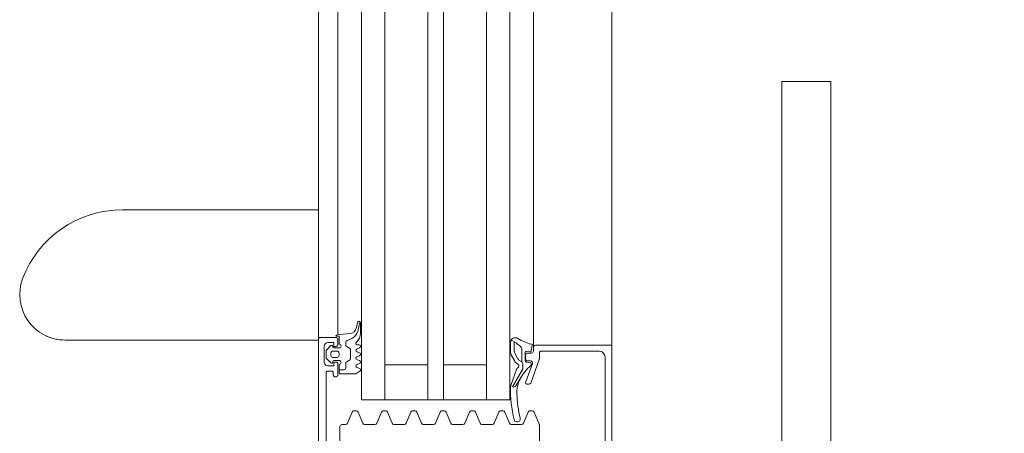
# Model space of a CAD drawing. Header units: centimetres. Extents: x -1737 to 22393, y -8842 to 3838.
# Tile 141 of 167: x 521 to 546, y 2946 to 2956. Entities that reach past the tile are written whole.
import ezdxf

# ---------------------------------------------------------------- set-up
doc = ezdxf.new("R2010")
doc.units = ezdxf.units.CM
doc.linetypes.add('Dash', pattern=[60, 30, -30])
for name, color, linetype, lineweight in [('A-DETL-GENF', 92, 'Continuous', 9), ('A-DOOR', 31, 'Continuous', 13), ('A-DOOR-HDLN', 31, 'Continuous', 13)]:
    doc.layers.add(name, color=color, linetype=linetype, lineweight=lineweight)

# ---------------------------------------------------------------- blocks, each defined once
blk = doc.blocks.new('Schueco_FWS_ADS-75-SimplySmart_inw_Family-02 - FWS SI insert unit 90-2508000-3_piętro I __3_90 m_ - stan projektowany')
at = {"layer": 'A-DETL-GENF'}
for p, q in [((-76.25, 6.6), (76.25, 6.6)), ((6.9, 4.6), (-59.83, 4.6)), ((-55.25, 4), (6.9, 4)), ((-55.25, 3.4), (6.9, 3.4)), ((-55.25, 2.3), (6.9, 2.3)), ((-55.25, 1.9), (6.9, 1.9)), ((-55.25, 0.8), (6.9, 0.8)), ((-55.25, 0.2), (6.9, 0.2)), ((-55.25, -0.4), (6.9, -0.4)), ((75.35, -0.9), (-75.35, -0.9))]:
    blk.add_line(p, q, dxfattribs=at)
at = {"layer": 'A-DOOR'}
for p, q in [((3.693, 12.2), (3.693, 10.95)), ((4.484, 12.2), (16.65, 12.2)), ((16.65, 10.95), (4.484, 10.95)), ((10.6, 6.6), (5.1, 6.6)), ((10.75, 6.43), (13.06, 6.43)), ((10.6, 4.8), (10.6, 6.28)), ((10.5, 4.6), (5.1, 4.6)), ((10.596, 4.542), (10.457, 4.569)), ((10.5, 4.6), (10.6, 4.6)), ((10.801, 4.75), (10.65, 4.75)), ((10.65, 4.55), (10.65, 4.45)), ((11.417, 4.529), (10.818, 4.747)), ((10.917, 4.573), (11.383, 4.403)), ((10.949, 4.54), (10.922, 4.54)), ((12.13, 4.502), (12.13, 4.578)), ((12.471, 4.746), (12.161, 4.618)), ((13.37, 4.75), (12.49, 4.75)), ((10.609, 4.419), (10.62, 4.509)), ((10.85, 4.385), (10.639, 4.385)), ((10.7, 4.4), (10.8, 4.4)), ((10.85, 4.45), (10.85, 4.526)), ((10.892, 4.514), (10.879, 4.411)), ((10.94, 4.329), (11.038, 4.329)), ((11.088, 4.315), (11.517, 4.063)), ((11.486, 4.153), (11.247, 4.297)), ((11.45, 4.45), (11.45, 4.482)), ((12.161, 4.462), (12.449, 4.343)), ((12.48, 4.297), (12.48, 4.033)), ((10.39, 4.161), (10.316, 4.031)), ((10.36, 4.108), (10.584, 4.108)), ((10.666, 4.129), (10.784, 4.193)), ((10.694, 4.03), (10.861, 4.121)), ((10.9, 4.155), (10.94, 4.21)), ((11.07, 4.163), (11.484, 4.021)), ((10.372, 4.015), (10.637, 4.015)), ((12.13, 3.752), (12.13, 3.828)), ((12.449, 3.987), (12.161, 3.868)), ((12.161, 3.712), (12.449, 3.593)), ((12.48, 3.547), (12.48, 3.283)), ((5.1, 3.4), (11.85, 3.4)), ((12.13, 3.002), (12.13, 3.078)), ((12.449, 3.237), (12.161, 3.118)), ((12.161, 2.962), (12.449, 2.843)), ((12.48, 2.797), (12.48, 2.533)), ((12.13, 2.252), (12.13, 2.328)), ((12.449, 2.487), (12.161, 2.368)), ((12.161, 2.212), (12.449, 2.093)), ((12.48, 2.047), (12.48, 1.783)), ((12.13, 1.502), (12.13, 1.578)), ((12.449, 1.737), (12.161, 1.618)), ((12.161, 1.462), (12.449, 1.343)), ((12.48, 1.297), (12.48, 1.033)), ((5.1, 0.8), (11.85, 0.8)), ((12.13, 0.752), (12.13, 0.828)), ((12.449, 0.987), (12.161, 0.868)), ((12.161, 0.712), (12.449, 0.593)), ((12.48, 0.547), (12.48, 0.283)), ((9.876, 0.158), (9.849, 0.172)), ((9.866, 0.101), (9.992, 0.076)), ((10.141, 0.18), (9.874, 0.18)), ((10.44, 0.14), (10.44, 0.1)), ((10.541, 0.09), (10.519, 0.15)), ((10.641, 0.15), (10.619, 0.09)), ((10.741, 0.09), (10.719, 0.15)), ((10.841, 0.15), (10.819, 0.09)), ((10.941, 0.09), (10.919, 0.15)), ((11.041, 0.15), (11.019, 0.09)), ((12.13, 0.002), (12.13, 0.078)), ((12.449, 0.237), (12.161, 0.118)), ((10.153, -0.103), (10.18, -0.41)), ((10.439, -0.2), (10.374, -0.2)), ((10.523, -0.105), (10.482, -0.175)), ((10.79, -0.08), (10.566, -0.08)), ((10.873, -0.175), (10.833, -0.105)), ((11.028, -0.2), (10.917, -0.2)), ((11.078, -0.37), (11.078, -0.25)), ((12.161, -0.038), (12.449, -0.157)), ((12.48, -0.203), (12.48, -0.3)), ((10.178, -0.4), (5.1, -0.4)), ((10.25, -0.45), (10.25, -0.85)), ((10.43, -0.4), (10.3, -0.4)), ((10.52, -0.37), (10.52, -0.5)), ((10.6, -0.53), (10.6, -0.42)), ((10.65, -0.37), (10.71, -0.37)), ((10.76, -0.42), (10.76, -0.53)), ((10.84, -0.5), (10.84, -0.37)), ((11.21, -0.4), (10.93, -0.4)), ((10.94, -0.37), (11.15, -0.37)), ((11.26, -0.47), (11.26, -0.45)), ((12.53, -0.35), (12.93, -0.35)), ((10.459, -0.581), (10.563, -0.685)), ((10.49, -0.53), (10.48, -0.53)), ((10.88, -0.75), (10.48, -0.75)), ((10.598, -0.7), (10.762, -0.7)), ((10.71, -0.58), (10.65, -0.58)), ((10.797, -0.685), (10.901, -0.581)), ((10.88, -0.53), (10.87, -0.53)), ((11.11, -0.65), (11.11, -0.57)), ((11.16, -0.52), (11.21, -0.52)), ((13.16, -0.7), (11.16, -0.7)), ((10.3, -0.9), (5.1, -0.9)), ((6.983, -0.9), (6.983, -5.916)), ((10.3, -0.9), (18.9, -0.9)), ((10.317, -7.373), (10.317, -0.9))]:
    blk.add_line(p, q, dxfattribs=at)
at = {"layer": 'A-DOOR', "flags": 128}
for points in [[(3.709, 12.2), (3.693, 12.2), (3.709, 12.2), (3.753, 12.2), (3.827, 12.2), (3.925, 12.2), (4.045, 12.2), (4.181, 12.2), (4.33, 12.2), (4.484, 12.2)], [(4.484, 10.95), (4.33, 10.95), (4.181, 10.95), (4.045, 10.95), (3.925, 10.95), (3.827, 10.95), (3.753, 10.95), (3.709, 10.95), (3.693, 10.95), (3.709, 10.95)], [(13.3, 6.48), (13.4, 6.48), (13.4, 6.6), (10.45, 6.6), (10.45, 4.65)], [(10.839, 4.241), (10.877, 4.303), (10.541, 4.303)], [(5.1, 4), (11.85, 4), (11.85, 0.2), (5.1, 0.2)], [(10.95, 3.4), (10.95, 2.3), (11.85, 2.3), (5.1, 2.3)], [(10.95, 0.8), (10.95, 1.9), (11.85, 1.9), (5.1, 1.9)], [(11.18, -0.34), (11.18, 0.06), (11.115, 0.16)], [(10.22, -0.45), (10.22, -0.37), (10.42, -0.37)], [(10.38, -0.65), (10.38, -0.5), (10.48, -0.5), (10.48, -0.45)], [(10.88, -0.45), (10.88, -0.5), (10.98, -0.5), (10.98, -0.65)]]:
    blk.add_lwpolyline(points, dxfattribs=at)
at = {"layer": 'A-DOOR'}
for centre, radius, start, end in [((10.75, 6.28), 0.15, 90, 180), ((10.65, 4.8), 0.05, 180, 270), ((9.49, 4.734), 0.95, 325.949, 348.5732), ((10.451, 4.54), 0.03, 77.6435, 168.5732), ((10.5, 4.65), 0.05, 180, 270), ((10.591, 4.513), 0.03, 351.882, 79.0059), ((10.6, 4.55), 0.05, 0, 90), ((10.801, 4.7), 0.05, 70, 90), ((10.9, 4.526), 0.05, 70, 180), ((10.922, 4.51), 0.03, 90, 172.9436), ((10.949, 4.51), 0.03, 40.8482, 90), ((12.18, 4.572), 0.05, 112.5, 172.8548), ((12.49, 4.7), 0.05, 90, 112.5), ((10.541, 4.243), 0.06, 90, 146.6979), ((10.639, 4.415), 0.03, 172.7923, 270), ((10.7, 4.45), 0.05, 180, 270), ((10.8, 4.45), 0.05, 270, 0), ((10.85, 4.415), 0.03, 270, 352.9436), ((10.934, 4.253), 0.0764, 85.7355, 150.0671), ((11.841, 5.282), 1.15, 220.8482, 242.8303), ((11.038, 4.229), 0.1, 59.6164, 90), ((11.4, 4.45), 0.05, 250, 0), ((11.4, 4.482), 0.05, 0, 70), ((12.18, 4.508), 0.05, 187.1452, 247.5), ((12.43, 4.297), 0.05, 0, 67.5), ((10.377, 4.135), 0.12, 145.949, 268.0077), ((10.425, 4.141), 0.04, 134.9639, 150.3746), ((9.113, 5.398), 1.777, 316.2734, 320.8645), ((10.584, 4.278), 0.17, 269.9272, 298.5366), ((10.637, 4.135), 0.12, 269.9961, 298.6334), ((10.703, 4.342), 0.17, 298.5366, 323.5366), ((10.803, 4.226), 0.12, 298.6334, 323.6334), ((10.981, 4.18), 0.05, 26.9556, 143.6334), ((11.096, 4.239), 0.08, 206.9556, 250.9899), ((11.672, 4.975), 0.8, 243.6139, 271.5286), ((11.447, 4.089), 0.075, 339.9851, 58.8937), ((11.617, 7.009), 2.994, 267.8817, 284.2277), ((11.618, 7.009), 2.834, 271.5223, 284.2144), ((12.335, 4.184), 0.08, 283.4704, 105.301), ((12.43, 4.033), 0.05, 292.5, 0), ((11.51, 4.097), 0.08, 250.9899, 267.8894), ((12.18, 3.822), 0.05, 112.5, 172.8548), ((12.18, 3.758), 0.05, 187.1452, 247.5), ((12.43, 3.547), 0.05, 360, 67.5), ((12.43, 3.283), 0.05, 292.5, 0), ((12.18, 3.072), 0.05, 112.5, 172.8548), ((12.18, 3.008), 0.05, 187.1452, 247.5), ((12.43, 2.797), 0.05, 0, 67.5), ((12.43, 2.533), 0.05, 292.5, 0), ((12.18, 2.322), 0.05, 112.5, 172.8548), ((12.18, 2.258), 0.05, 187.1452, 247.5), ((12.43, 2.047), 0.05, 0, 67.5), ((12.43, 1.783), 0.05, 292.5, 360), ((12.18, 1.572), 0.05, 112.5, 172.8548), ((12.18, 1.508), 0.05, 187.1452, 247.5), ((12.43, 1.297), 0.05, 0, 67.5), ((12.43, 1.033), 0.05, 292.5, 360), ((12.18, 0.822), 0.05, 112.5, 172.8548), ((12.18, 0.758), 0.05, 187.1452, 247.5), ((12.43, 0.547), 0.05, 0, 67.5), ((12.43, 0.283), 0.05, 292.5, 360), ((9.873, 0.14), 0.04, 89.9191, 258.9894), ((9.999, 0.478), 0.343, 248.9463, 264.3989), ((9.953, -0.244), 0.381, 12.6599, 88.1005), ((9.954, -0.12), 0.2, 5.0082, 78.9975), ((10.141, -0.12), 0.3, 40.3198, 90.0013), ((10.4, 0.1), 0.04, 220.3208, 0), ((10.48, 0.14), 0.04, 14.9997, 180.0002), ((10.58, 0.1), 0.04, 195.0002, 344.9998), ((10.68, 0.14), 0.04, 14.9996, 165.0004), ((10.78, 0.1), 0.04, 195.0002, 344.9998), ((10.88, 0.14), 0.04, 14.9996, 165.0004), ((10.98, 0.1), 0.04, 195.0002, 344.9998), ((11.08, 0.14), 0.04, 29.9997, 165.0005), ((12.18, 0.072), 0.05, 112.5, 172.8548), ((12.18, 0.008), 0.05, 187.1452, 247.5), ((10.374, -0.15), 0.05, 192.1266, 270), ((10.439, -0.15), 0.05, 270, 330), ((10.566, -0.13), 0.05, 90, 150), ((10.79, -0.13), 0.05, 30, 90), ((10.917, -0.15), 0.05, 210, 270), ((11.028, -0.25), 0.05, 0, 90), ((12.43, -0.203), 0.05, 0, 67.5), ((10.22, -0.41), 0.04, 180.0006, 269.9999), ((10.3, -0.45), 0.05, 90, 180), ((10.47, -0.37), 0.05, 0, 180), ((10.43, -0.45), 0.05, 0, 90), ((10.49, -0.5), 0.03, 270, 0), ((10.65, -0.42), 0.05, 89.9989, 180.0011), ((10.71, -0.42), 0.05, 359.9989, 90.0011), ((10.89, -0.37), 0.05, 0.0006, 180.0006), ((10.87, -0.5), 0.03, 180, 270), ((10.93, -0.45), 0.05, 90, 180), ((11.15, -0.34), 0.03, 270, 360), ((11.21, -0.45), 0.05, 0, 90), ((11.21, -0.47), 0.05, 270, 0), ((12.53, -0.3), 0.05, 180, 270), ((10.48, -0.65), 0.1, 180, 270), ((10.48, -0.56), 0.03, 90.0055, 224.9966), ((10.598, -0.65), 0.05, 224.9798, 270), ((10.65, -0.53), 0.05, 179.9979, 270.0021), ((10.71, -0.53), 0.05, 269.9979, 0.0021), ((10.762, -0.65), 0.05, 270, 315.0277), ((10.88, -0.56), 0.03, 314.9981, 90.0001), ((10.88, -0.65), 0.1, 270, 0), ((11.16, -0.57), 0.05, 90, 180), ((11.16, -0.65), 0.05, 180, 270), ((10.3, -0.85), 0.05, 180, 270), ((9.701, -5.916), 2.718, 180, 249.4572), ((9.155, -7.373), 1.162, 249.4572, 0), ((9.155, -7.373), 1.162, 332.3643, 360)]:
    blk.add_arc(centre, radius, start, end, dxfattribs=at)
at = {"layer": 'A-DOOR-HDLN', "linetype": 'Dash', "lineweight": 9}
blk.add_arc((-73.05, 7.6), 93.95, 360, 90, dxfattribs=at)

msp = doc.modelspace()

# ---------------------------------------------------------------- block references
at = {"layer": 'A-DOOR', "rotation": 270.0000000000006}
msp.add_blockref('Schueco_FWS_ADS-75-SimplySmart_inw_Family-02 - FWS SI insert unit 90-2508000-3_piętro I __3_90 m_ - stan projektowany', (529.777, 2958.576), dxfattribs=at)

doc.saveas('drawing.dxf')
